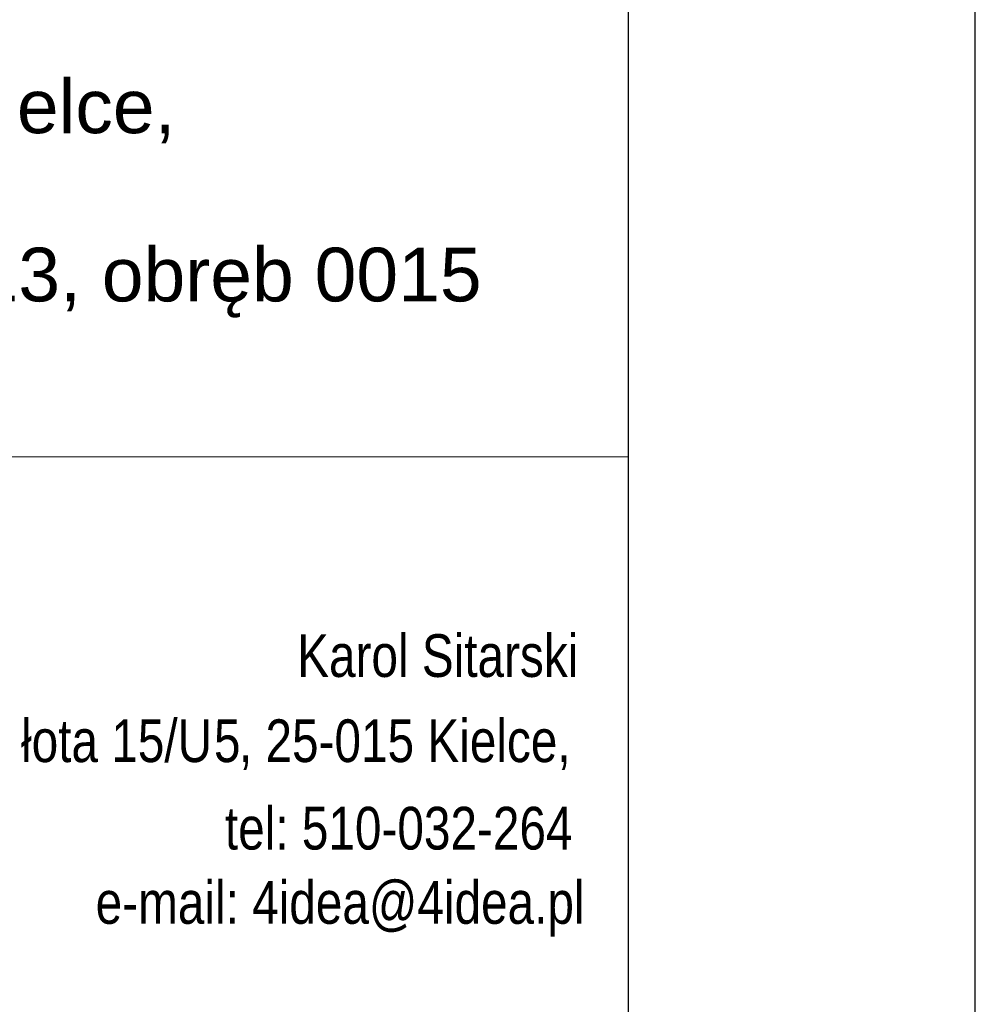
# Model space of a CAD drawing. Header units: millimetres. Extents: x 1218355 to 1284960, y -95511 to 4057.
# Tile 17 of 19: x 1280966 to 1281241, y -92467 to -92183. Entities that reach past the tile are written whole.
import ezdxf

# ---------------------------------------------------------------- set-up
doc = ezdxf.new("R2010")
doc.units = ezdxf.units.MM
doc.layers.add('! IS Tabelka', color=7, linetype='Continuous')
doc.layers.add('ELEK OPIS', color=140, linetype='Continuous')
doc.layers.add('G-ANNO-TTLB', color=7, linetype='Continuous', lineweight=9)
doc.layers.add('L_tabelka czarne', color=7, linetype='Continuous', lineweight=15)
doc.styles.add('Arial_18', font='arial.ttf', dxfattribs={"height": 15})
doc.styles.add('Arial_19', font='arial.ttf', dxfattribs={"height": 8})
doc.styles.add('MtXpl_Arial', font='arial.ttf', dxfattribs={"height": 0.2})

# ---------------------------------------------------------------- blocks, each defined once
blk = doc.blocks.new('erer')
at = {"layer": 'L_tabelka czarne'}
blk.add_line((-59.132, 48.945), (-0.228, 48.945), dxfattribs=at)
at = {"layer": 'L_tabelka czarne', "color": 0, "ltscale": 0.25}
blk.add_lwpolyline([(-0.228, -0.147), (-0.228, 125.085)], dxfattribs=at)
at = {"layer": 'G-ANNO-TTLB', "style": 'Arial_19'}
for s, p in [('świętokrzyskie, pow. kielecki, gm. Kielce,', (-52.647, 58.283)), ('dz.nr ewid. 389/10, 389/11, 389/12, 389/13, obręb 0015', (-57.799, 53.431))]:
    blk.add_text(s, height=1.55009, dxfattribs=at).set_placement(p)
at = {"layer": 'G-ANNO-TTLB', "width": 0.8}
for s, height, style, p in [('Karol Sitarski', 1.23201, 'Arial_18', (-9.79, 42.601)), ('łota 15/U', 1.232, 'Arial_18', (-17.754, 40.145)), (', 25-015 Kielce,', 1.23201, 'Arial_18', (-11.468, 40.145)), ('5', 1.232, 'MtXpl_Arial', (-12.19, 40.145)), ('tel: 510-032-264', 1.23201, 'Arial_18', (-11.874, 37.623)), ('e-mail: 4idea@4idea.pl', 1.23201, 'Arial_18', (-15.602, 35.482))]:
    blk.add_text(s, height=height, dxfattribs=dict(at, style=style)).set_placement(p)

msp = doc.modelspace()

# ---------------------------------------------------------------- linework, layer by layer
at = {"elevation": -662.14}
msp.add_lwpolyline([(1267241.49, -92900.44), (1281241.49, -92900.44), (1281241.49, -89930.44), (1267241.49, -89930.44)], close=True, dxfattribs=at)
at = {"layer": 'ELEK OPIS', "elevation": -662.14}
msp.add_lwpolyline([(1267421.49, -92800.44), (1281141.49, -92800.44), (1281141.49, -90030.44), (1267421.49, -90030.44)], close=True, dxfattribs=at)

# ---------------------------------------------------------------- block references
at = {"layer": '! IS Tabelka', "linetype": 'Continuous', "lineweight": 25, "xscale": 10, "yscale": 10, "zscale": 10}
msp.add_blockref('erer', (1281143.78, -92798.96, -662.14), dxfattribs=at)

doc.saveas('drawing.dxf')
